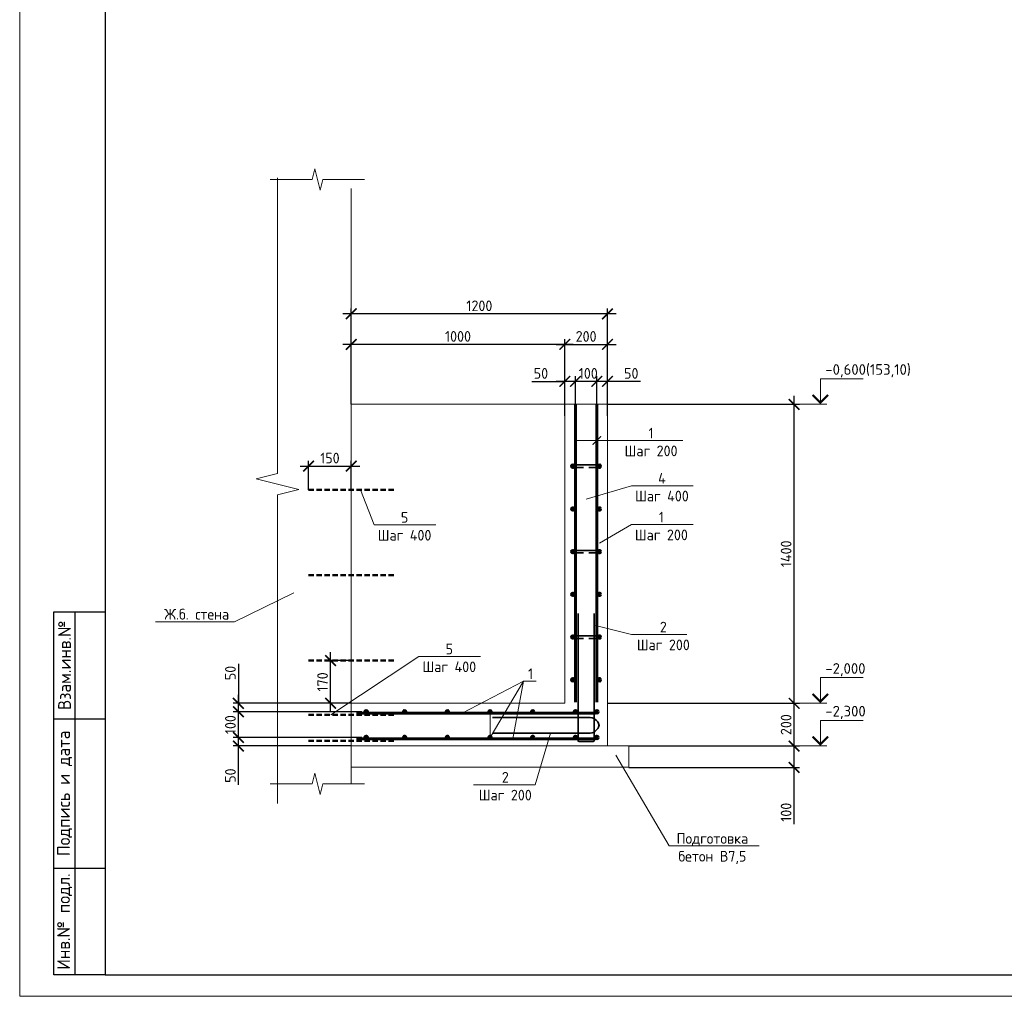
# Model space of a CAD drawing. Header units: millimetres. Extents: x 130535 to 1380046, y -231620 to 121434.
# Tile 35 of 135: x 344596 to 367653, y -7790 to 15076. Entities that reach past the tile are written whole.
import ezdxf
from ezdxf import colors
from ezdxf.entities.mleader import LeaderData, LeaderLine
from ezdxf.enums import TextEntityAlignment as Align
from ezdxf.math import Vec2, Vec3

# ---------------------------------------------------------------- set-up
doc = ezdxf.new("R2010")
doc.units = ezdxf.units.MM
doc.linetypes.add('DASHED2', pattern=[0.375, 0.25, -0.125])
doc.layers.get('DEFPOINTS').update_dxf_attribs({"lineweight": 0})
for name, color, linetype, lineweight in [('Основная 0.35', 7, 'Continuous', 35), ('Основная 0.60', 7, 'Continuous', 60), ('РАЗМЕРЫ', 7, 'Continuous', 9), ('Разрез жилая часть$0$Отметки', 7, 'Continuous', 20), ('Символы 0.20', 7, 'Continuous', 20), ('Текст', 7, 'Continuous', 25), ('Тонкая', 7, 'Continuous', 20), ('Тонкая 0.20', 7, 'Continuous', 20), ('ТОНКИЕ', 7, 'Continuous', 9)]:
    doc.layers.add(name, color=color, linetype=linetype, lineweight=lineweight)
doc.layers.add('ТОЛСТЫЕ_ОСНОВНЫЕ', color=7, linetype='Continuous')
doc.styles.add('GOST-2.304_Type-B', font='GOST_Common.ttf')
doc.styles.add('style1', font='GOST_Common.ttf', dxfattribs={"height": 500})
doc.styles.add('ГОСТ', font='isocpeur.TTF')
doc.dimstyles.new('СПДС', dxfattribs={"dimscale": 100, "dimtxt": 2.5, "dimasz": 2.5, "dimexe": 1.25, "dimexo": 0, "dimtad": 1, "dimdec": 0, "dimtxsty": 'GOST-2.304_Type-B', "dimblk": 'ARCHTICK', "dimcen": 2.5, "dimdle": 2, "dimadec": 0, "dimazin": 2, "dimtfac": 0.75, "dimtdec": 0, "dimtmove": 1, "dimatfit": 3, "dimfxl": 1, "dimtolj": 1, "dimarcsym": 1})

# ---------------------------------------------------------------- blocks, each defined once
blk = doc.blocks.new('*U1415')
at = {"layer": 'ТОЛСТЫЕ_ОСНОВНЫЕ'}
for p, q in [((8, 5), (8, 90)), ((8, 90), (20, 90)), ((13, 5), (13, 90)), ((8, 65), (20, 65)), ((8, 30), (20, 30)), ((20, 5), (8, 5))]:
    blk.add_line(p, q, dxfattribs=at)
blk.add_lwpolyline([(20, 5), (589, 5), (589, 415), (20, 415)], close=True, dxfattribs=at)
at = {"layer": 'ТОНКИЕ'}
blk.add_lwpolyline([(0, 0), (594, 0), (594, 420), (0, 420)], close=True, dxfattribs=at)
at = {"layer": 'Текст', "style": 'style1'}
for s, p in [('Взам.инв.№', (10.5, 77.5)), ('Подпись и дата', (10.5, 47.5)), ('Инв.№ подл.', (10.5, 17.5))]:
    blk.add_text(s, height=3, rotation=90, dxfattribs=at).set_placement(p, align=Align.MIDDLE)
blk = doc.blocks.new('_None')
blk = doc.blocks.new('_ArchTick')
at = {"color": 0, "linetype": 'ByBlock', "const_width": 0.15}
blk.add_lwpolyline([(-0.5, -0.5), (0.5, 0.5)], dxfattribs=at)
blk = doc.blocks.new('*D427')
at = {"layer": 'DEFPOINTS', "color": 0, "linetype": 'Continuous', "lineweight": 0, "transparency": 16777216}
for p in [(349717, -1729), (352610, -1729), (352360, -1929)]:
    blk.add_point(p, dxfattribs=at)
at = {"layer": 'РАЗМЕРЫ', "color": 0, "linetype": 'Continuous', "lineweight": -2, "transparency": 16777216}
for p, q in [((349717, -2129), (349717, -1529)), ((352610, -1729), (349592, -1729)), ((352360, -1929), (349592, -1929)), ((349717, -2836), (349717, -1929))]:
    blk.add_line(p, q, dxfattribs=at)
at = {"layer": 'РАЗМЕРЫ', "color": 0, "linetype": 'Continuous', "lineweight": -2, "transparency": 16777216, "xscale": 250, "yscale": 250, "zscale": 250}
for p, rotation in [((349717, -1729), 90), ((349717, -1929), 270)]:
    blk.add_blockref('_ArchTick', p, dxfattribs=dict(at, rotation=rotation))
at = {"layer": 'РАЗМЕРЫ', "color": 0, "linetype": 'Continuous', "lineweight": 0, "transparency": 16777216, "insert": (349530, -2623), "char_height": 250, "attachment_point": 5, "rotation": 90, "style": 'GOST-2.304_Type-B'}
blk.add_mtext('\\A1;50', dxfattribs=at)
blk = doc.blocks.new('*D428')
at = {"layer": 'DEFPOINTS', "color": 0, "linetype": 'Continuous', "lineweight": 0, "transparency": 16777216}
for p in [(349717, -1129), (352610, -1129), (352610, -1729)]:
    blk.add_point(p, dxfattribs=at)
at = {"layer": 'РАЗМЕРЫ', "color": 0, "linetype": 'Continuous', "lineweight": -2, "transparency": 16777216}
for p, q in [((352610, -1129), (349592, -1129)), ((349717, -1929), (349717, -929)), ((352610, -1729), (349592, -1729))]:
    blk.add_line(p, q, dxfattribs=at)
at = {"layer": 'РАЗМЕРЫ', "color": 0, "linetype": 'Continuous', "lineweight": -2, "transparency": 16777216, "xscale": 250, "yscale": 250, "zscale": 250}
for p, rotation in [((349717, -1129), 90), ((349717, -1729), 270)]:
    blk.add_blockref('_ArchTick', p, dxfattribs=dict(at, rotation=rotation))
at = {"layer": 'РАЗМЕРЫ', "color": 0, "linetype": 'Continuous', "lineweight": 0, "transparency": 16777216, "insert": (349530, -1429), "char_height": 250, "attachment_point": 5, "rotation": 90, "style": 'GOST-2.304_Type-B'}
blk.add_mtext('\\A1;100', dxfattribs=at)
blk = doc.blocks.new('*D418')
at = {"layer": 'DEFPOINTS', "color": 0, "linetype": 'Continuous', "lineweight": 0, "transparency": 16777216}
for p in [(349717, -929), (352360, -929), (352610, -1129)]:
    blk.add_point(p, dxfattribs=at)
at = {"layer": 'РАЗМЕРЫ', "color": 0, "linetype": 'Continuous', "lineweight": -2, "transparency": 16777216}
for p, q in [((349717, -8), (349717, -929)), ((349717, -1329), (349717, -729)), ((352360, -929), (349592, -929)), ((352610, -1129), (349592, -1129))]:
    blk.add_line(p, q, dxfattribs=at)
at = {"layer": 'РАЗМЕРЫ', "color": 0, "linetype": 'Continuous', "lineweight": -2, "transparency": 16777216, "xscale": 250, "yscale": 250, "zscale": 250}
for p, rotation in [((349717, -929), 90), ((349717, -1129), 270)]:
    blk.add_blockref('_ArchTick', p, dxfattribs=dict(at, rotation=rotation))
at = {"layer": 'РАЗМЕРЫ', "color": 0, "linetype": 'Continuous', "lineweight": 0, "transparency": 16777216, "insert": (349530, -220), "char_height": 250, "attachment_point": 5, "rotation": 90, "style": 'GOST-2.304_Type-B'}
blk.add_mtext('\\A1;50', dxfattribs=at)
blk = doc.blocks.new('*D419')
at = {"layer": 'DEFPOINTS', "color": 0, "linetype": 'Continuous', "lineweight": 0, "transparency": 16777216}
for p in [(358110, 6608), (358360, 5800), (358110, 5675)]:
    blk.add_point(p, dxfattribs=at)
at = {"layer": 'РАЗМЕРЫ', "color": 0, "linetype": 'Continuous', "lineweight": -2, "transparency": 16777216}
for p, q in [((358110, 5675), (358110, 6733)), ((358360, 5800), (358360, 6733)), ((358560, 6608), (357910, 6608)), ((359130, 6608), (358360, 6608))]:
    blk.add_line(p, q, dxfattribs=at)
at = {"layer": 'РАЗМЕРЫ', "color": 0, "linetype": 'Continuous', "lineweight": -2, "transparency": 16777216, "xscale": 250, "yscale": 250, "zscale": 250, "rotation": 180}
blk.add_blockref('_ArchTick', (358110, 6608), dxfattribs=at)
at = {"layer": 'РАЗМЕРЫ', "color": 0, "linetype": 'Continuous', "lineweight": -2, "transparency": 16777216, "xscale": 250, "yscale": 250, "zscale": 250}
blk.add_blockref('_ArchTick', (358360, 6608), dxfattribs=at)
at = {"layer": 'РАЗМЕРЫ', "color": 0, "linetype": 'Continuous', "lineweight": 0, "transparency": 16777216, "insert": (358917, 6795), "char_height": 250, "attachment_point": 5, "style": 'GOST-2.304_Type-B'}
blk.add_mtext('\\A1;50', dxfattribs=at)
blk = doc.blocks.new('*D420')
at = {"layer": 'DEFPOINTS', "color": 0, "linetype": 'Continuous', "lineweight": 0, "transparency": 16777216}
for p in [(357610, 6608), (357610, 5675), (358110, 5675)]:
    blk.add_point(p, dxfattribs=at)
at = {"layer": 'РАЗМЕРЫ', "color": 0, "linetype": 'Continuous', "lineweight": -2, "transparency": 16777216}
for p, q in [((357610, 5675), (357610, 6733)), ((358110, 5675), (358110, 6733)), ((358310, 6608), (357410, 6608))]:
    blk.add_line(p, q, dxfattribs=at)
at = {"layer": 'РАЗМЕРЫ', "color": 0, "linetype": 'Continuous', "lineweight": -2, "transparency": 16777216, "xscale": 250, "yscale": 250, "zscale": 250, "rotation": 180}
blk.add_blockref('_ArchTick', (357610, 6608), dxfattribs=at)
at = {"layer": 'РАЗМЕРЫ', "color": 0, "linetype": 'Continuous', "lineweight": -2, "transparency": 16777216, "xscale": 250, "yscale": 250, "zscale": 250}
blk.add_blockref('_ArchTick', (358110, 6608), dxfattribs=at)
at = {"layer": 'РАЗМЕРЫ', "color": 0, "linetype": 'Continuous', "lineweight": 0, "transparency": 16777216, "insert": (357910, 6795), "char_height": 250, "attachment_point": 5, "style": 'GOST-2.304_Type-B'}
blk.add_mtext('\\A1;100', dxfattribs=at)
blk = doc.blocks.new('*D421')
at = {"layer": 'DEFPOINTS', "color": 0, "linetype": 'Continuous', "lineweight": 0, "transparency": 16777216}
for p in [(357360, 6608), (357360, 5800), (357610, 5675)]:
    blk.add_point(p, dxfattribs=at)
at = {"layer": 'РАЗМЕРЫ', "color": 0, "linetype": 'Continuous', "lineweight": -2, "transparency": 16777216}
for p, q in [((357360, 5800), (357360, 6733)), ((357610, 5675), (357610, 6733)), ((356590, 6608), (357360, 6608)), ((357810, 6608), (357160, 6608))]:
    blk.add_line(p, q, dxfattribs=at)
at = {"layer": 'РАЗМЕРЫ', "color": 0, "linetype": 'Continuous', "lineweight": -2, "transparency": 16777216, "xscale": 250, "yscale": 250, "zscale": 250, "rotation": 180}
blk.add_blockref('_ArchTick', (357360, 6608), dxfattribs=at)
at = {"layer": 'РАЗМЕРЫ', "color": 0, "linetype": 'Continuous', "lineweight": -2, "transparency": 16777216, "xscale": 250, "yscale": 250, "zscale": 250}
blk.add_blockref('_ArchTick', (357610, 6608), dxfattribs=at)
at = {"layer": 'РАЗМЕРЫ', "color": 0, "linetype": 'Continuous', "lineweight": 0, "transparency": 16777216, "insert": (356802, 6795), "char_height": 250, "attachment_point": 5, "style": 'GOST-2.304_Type-B'}
blk.add_mtext('\\A1;50', dxfattribs=at)
blk = doc.blocks.new('*D422')
at = {"layer": 'DEFPOINTS', "color": 0, "linetype": 'Continuous', "lineweight": 0, "transparency": 16777216}
for p in [(358860, -1929), (362730, -1929), (358860, -2429)]:
    blk.add_point(p, dxfattribs=at)
at = {"layer": 'РАЗМЕРЫ', "color": 0, "linetype": 'Continuous', "lineweight": -2, "transparency": 16777216}
for p, q in [((362730, -2629), (362730, -1729)), ((358860, -1929), (362855, -1929)), ((358860, -2429), (362855, -2429)), ((362730, -3756), (362730, -2429))]:
    blk.add_line(p, q, dxfattribs=at)
at = {"layer": 'РАЗМЕРЫ', "color": 0, "linetype": 'Continuous', "lineweight": -2, "transparency": 16777216, "xscale": 250, "yscale": 250, "zscale": 250}
for p, rotation in [((362730, -1929), 90), ((362730, -2429), 270)]:
    blk.add_blockref('_ArchTick', p, dxfattribs=dict(at, rotation=rotation))
at = {"layer": 'РАЗМЕРЫ', "color": 0, "linetype": 'Continuous', "lineweight": 0, "transparency": 16777216, "insert": (362543, -3481), "char_height": 250, "attachment_point": 5, "rotation": 90, "style": 'GOST-2.304_Type-B'}
blk.add_mtext('\\A1;100', dxfattribs=at)
blk = doc.blocks.new('*D423')
at = {"layer": 'DEFPOINTS', "color": 0, "linetype": 'Continuous', "lineweight": 0, "transparency": 16777216}
for p in [(358360, -929), (362730, -929), (358860, -1929)]:
    blk.add_point(p, dxfattribs=at)
at = {"layer": 'РАЗМЕРЫ', "color": 0, "linetype": 'Continuous', "lineweight": -2, "transparency": 16777216}
for p, q in [((362730, -2129), (362730, -729)), ((358360, -929), (362855, -929)), ((358860, -1929), (362855, -1929))]:
    blk.add_line(p, q, dxfattribs=at)
at = {"layer": 'РАЗМЕРЫ', "color": 0, "linetype": 'Continuous', "lineweight": -2, "transparency": 16777216, "xscale": 250, "yscale": 250, "zscale": 250}
for p, rotation in [((362730, -929), 90), ((362730, -1929), 270)]:
    blk.add_blockref('_ArchTick', p, dxfattribs=dict(at, rotation=rotation))
at = {"layer": 'РАЗМЕРЫ', "color": 0, "linetype": 'Continuous', "lineweight": 0, "transparency": 16777216, "insert": (362543, -1429), "char_height": 250, "attachment_point": 5, "rotation": 90, "style": 'GOST-2.304_Type-B'}
blk.add_mtext('\\A1;200', dxfattribs=at)
blk = doc.blocks.new('*D410')
at = {"layer": 'DEFPOINTS', "color": 0, "linetype": 'Continuous', "lineweight": 0, "transparency": 16777216}
for p in [(358360, 7474), (357360, 6071), (358360, 6071)]:
    blk.add_point(p, dxfattribs=at)
at = {"layer": 'РАЗМЕРЫ', "color": 0, "linetype": 'Continuous', "lineweight": -2, "transparency": 16777216}
for p, q in [((357160, 7474), (358560, 7474)), ((357360, 6071), (357360, 7599)), ((358360, 6071), (358360, 7599))]:
    blk.add_line(p, q, dxfattribs=at)
at = {"layer": 'РАЗМЕРЫ', "color": 0, "linetype": 'Continuous', "lineweight": -2, "transparency": 16777216, "xscale": 250, "yscale": 250, "zscale": 250, "rotation": 180}
blk.add_blockref('_ArchTick', (357360, 7474), dxfattribs=at)
at = {"layer": 'РАЗМЕРЫ', "color": 0, "linetype": 'Continuous', "lineweight": -2, "transparency": 16777216, "xscale": 250, "yscale": 250, "zscale": 250}
blk.add_blockref('_ArchTick', (358360, 7474), dxfattribs=at)
at = {"layer": 'РАЗМЕРЫ', "color": 0, "linetype": 'Continuous', "lineweight": 0, "transparency": 16777216, "insert": (357860, 7661), "char_height": 250, "attachment_point": 5, "style": 'GOST-2.304_Type-B'}
blk.add_mtext('\\A1;200', dxfattribs=at)
blk = doc.blocks.new('*D411')
at = {"layer": 'DEFPOINTS', "color": 0, "linetype": 'Continuous', "lineweight": 0, "transparency": 16777216}
for p in [(352360, 7474), (352360, 6071), (357360, 6071)]:
    blk.add_point(p, dxfattribs=at)
at = {"layer": 'РАЗМЕРЫ', "color": 0, "linetype": 'Continuous', "lineweight": -2, "transparency": 16777216}
for p, q in [((357560, 7474), (352160, 7474)), ((352360, 6071), (352360, 7599)), ((357360, 6071), (357360, 7599))]:
    blk.add_line(p, q, dxfattribs=at)
at = {"layer": 'РАЗМЕРЫ', "color": 0, "linetype": 'Continuous', "lineweight": -2, "transparency": 16777216, "xscale": 250, "yscale": 250, "zscale": 250, "rotation": 180}
blk.add_blockref('_ArchTick', (352360, 7474), dxfattribs=at)
at = {"layer": 'РАЗМЕРЫ', "color": 0, "linetype": 'Continuous', "lineweight": -2, "transparency": 16777216, "xscale": 250, "yscale": 250, "zscale": 250}
blk.add_blockref('_ArchTick', (357360, 7474), dxfattribs=at)
at = {"layer": 'РАЗМЕРЫ', "color": 0, "linetype": 'Continuous', "lineweight": 0, "transparency": 16777216, "insert": (354860, 7661), "char_height": 250, "attachment_point": 5, "style": 'GOST-2.304_Type-B'}
blk.add_mtext('\\A1;1000', dxfattribs=at)
blk = doc.blocks.new('*D412')
at = {"layer": 'DEFPOINTS', "color": 0, "linetype": 'Continuous', "lineweight": 0, "transparency": 16777216}
for p in [(358360, 6071), (362730, 6071), (362479, -929)]:
    blk.add_point(p, dxfattribs=at)
at = {"layer": 'РАЗМЕРЫ', "color": 0, "linetype": 'Continuous', "lineweight": -2, "transparency": 16777216}
for p, q in [((362730, -1129), (362730, 6271)), ((358360, 6071), (362855, 6071)), ((362479, -929), (362855, -929))]:
    blk.add_line(p, q, dxfattribs=at)
at = {"layer": 'РАЗМЕРЫ', "color": 0, "linetype": 'Continuous', "lineweight": -2, "transparency": 16777216, "xscale": 250, "yscale": 250, "zscale": 250}
for p, rotation in [((362730, 6071), 90), ((362730, -929), 270)]:
    blk.add_blockref('_ArchTick', p, dxfattribs=dict(at, rotation=rotation))
at = {"layer": 'РАЗМЕРЫ', "color": 0, "linetype": 'Continuous', "lineweight": 0, "transparency": 16777216, "insert": (362543, 2571), "char_height": 250, "attachment_point": 5, "rotation": 90, "style": 'GOST-2.304_Type-B'}
blk.add_mtext('\\A1;1400', dxfattribs=at)
blk = doc.blocks.new('*D400')
at = {"layer": 'DEFPOINTS', "color": 0, "linetype": 'Continuous', "lineweight": 0, "transparency": 16777216}
for p in [(352360, 8189), (352360, 6071), (358360, 6071)]:
    blk.add_point(p, dxfattribs=at)
at = {"layer": 'РАЗМЕРЫ', "color": 0, "linetype": 'Continuous', "lineweight": -2, "transparency": 16777216}
for p, q in [((352360, 6071), (352360, 8314)), ((358360, 6071), (358360, 8314)), ((358560, 8189), (352160, 8189))]:
    blk.add_line(p, q, dxfattribs=at)
at = {"layer": 'РАЗМЕРЫ', "color": 0, "linetype": 'Continuous', "lineweight": -2, "transparency": 16777216, "xscale": 250, "yscale": 250, "zscale": 250, "rotation": 180}
blk.add_blockref('_ArchTick', (352360, 8189), dxfattribs=at)
at = {"layer": 'РАЗМЕРЫ', "color": 0, "linetype": 'Continuous', "lineweight": -2, "transparency": 16777216, "xscale": 250, "yscale": 250, "zscale": 250}
blk.add_blockref('_ArchTick', (358360, 8189), dxfattribs=at)
at = {"layer": 'РАЗМЕРЫ', "color": 0, "linetype": 'Continuous', "lineweight": 0, "transparency": 16777216, "insert": (355360, 8377), "char_height": 250, "attachment_point": 5, "style": 'GOST-2.304_Type-B'}
blk.add_mtext('\\A1;1200', dxfattribs=at)
blk = doc.blocks.new('*D454')
at = {"layer": 'DEFPOINTS', "color": 0, "linetype": 'Continuous', "lineweight": 0, "transparency": 16777216}
for p in [(352360, 4625), (351360, 4071), (352360, 4071)]:
    blk.add_point(p, dxfattribs=at)
at = {"layer": 'РАЗМЕРЫ', "color": 0, "linetype": 'Continuous', "lineweight": -2, "transparency": 16777216}
for p, q in [((351160, 4625), (352560, 4625)), ((351360, 4071), (351360, 4750)), ((352360, 4071), (352360, 4750))]:
    blk.add_line(p, q, dxfattribs=at)
at = {"layer": 'РАЗМЕРЫ', "color": 0, "linetype": 'Continuous', "lineweight": -2, "transparency": 16777216, "xscale": 250, "yscale": 250, "zscale": 250, "rotation": 180}
blk.add_blockref('_ArchTick', (351360, 4625), dxfattribs=at)
at = {"layer": 'РАЗМЕРЫ', "color": 0, "linetype": 'Continuous', "lineweight": -2, "transparency": 16777216, "xscale": 250, "yscale": 250, "zscale": 250}
blk.add_blockref('_ArchTick', (352360, 4625), dxfattribs=at)
at = {"layer": 'РАЗМЕРЫ', "color": 0, "linetype": 'Continuous', "lineweight": 0, "transparency": 16777216, "insert": (351860, 4812), "char_height": 250, "attachment_point": 5, "style": 'GOST-2.304_Type-B'}
blk.add_mtext('\\A1;150', dxfattribs=at)
blk = doc.blocks.new('*D523')
at = {"layer": 'DEFPOINTS', "color": 0, "linetype": 'Continuous', "lineweight": 0, "transparency": 16777216}
for p in [(351875, 71), (352287, 71), (352287, -929)]:
    blk.add_point(p, dxfattribs=at)
at = {"layer": 'РАЗМЕРЫ', "color": 0, "linetype": 'Continuous', "lineweight": -2, "transparency": 16777216}
for p, q in [((351875, -1129), (351875, 271)), ((352287, 71), (351750, 71)), ((352287, -929), (351750, -929))]:
    blk.add_line(p, q, dxfattribs=at)
at = {"layer": 'РАЗМЕРЫ', "color": 0, "linetype": 'Continuous', "lineweight": -2, "transparency": 16777216, "xscale": 250, "yscale": 250, "zscale": 250}
for p, rotation in [((351875, 71), 90), ((351875, -929), 270)]:
    blk.add_blockref('_ArchTick', p, dxfattribs=dict(at, rotation=rotation))
at = {"layer": 'РАЗМЕРЫ', "color": 0, "linetype": 'Continuous', "lineweight": 0, "transparency": 16777216, "insert": (351688, -429), "char_height": 250, "attachment_point": 5, "rotation": 90, "style": 'GOST-2.304_Type-B'}
blk.add_mtext('\\A1;170', dxfattribs=at)

msp = doc.modelspace()

# ---------------------------------------------------------------- linework, layer by layer
at = {"linetype": 'DASHED2', "lineweight": 50, "ltscale": 500}
for p, q in [((351360.3, 4071.3), (353360.3, 4071.3)), ((351360.3, 2071.3), (353360.3, 2071.3)), ((351360.3, 71.3), (353360.3, 71.3)), ((351360.3, -1198.8), (353360.3, -1198.8)), ((351360.3, -1808.8), (353360.3, -1808.8))]:
    msp.add_line(p, q, dxfattribs=at)
at = {"linetype": 'ByBlock', "lineweight": 20, "ltscale": 0.5}
msp.add_lwpolyline([(350633.5, 11373.7), (350633.5, 4448.7), (350133.5, 4323.7), (351133.5, 4073.7), (350633.5, 3948.7), (350633.5, -3276.3)], dxfattribs=at)
at = {"layer": 'Основная 0.35'}
for p, q in [((358170.3, 4651.2), (357550.3, 4651.2)), ((357550.3, 4591.2), (357800.3, 4591.2)), ((358170.3, 4591.2), (357920.3, 4591.2)), ((358170.3, 2651.2), (357550.3, 2651.2)), ((357550.3, 2591.2), (357800.3, 2591.2)), ((358170.3, 2591.2), (357920.3, 2591.2)), ((357670.3, -1800.8), (357670.3, 1174.2)), ((358050.3, -1800.8), (358050.3, 1174.2)), ((358170.3, 651.2), (357550.3, 651.2)), ((357550.3, 591.2), (357800.3, 591.2)), ((358170.3, 591.2), (357920.3, 591.2)), ((355664.7, -1264.5), (357914.7, -1264.5)), ((355664.7, -1625.1), (357914.7, -1625.1)), ((357695.3, -1825.8), (358025.3, -1825.8))]:
    msp.add_line(p, q, dxfattribs=at)
for centre, radius, start, end in [((357550.3, 4621.2), 30, 90, 270), ((358170.3, 4621.2), 30, 270, 90), ((357550.3, 2621.2), 30, 90, 270), ((358170.3, 2621.2), 30, 270, 90), ((357550.3, 621.2), 30, 90, 270), ((358170.3, 621.2), 30, 270, 90), ((357937.3, -1496.5), 233.1, 12.58776, 95.55165), ((357937.3, -1393.1), 233.1, 264.44835, 347.41224), ((357695.3, -1800.8), 25, 180, 270), ((358025.3, -1800.8), 25, 270, 0)]:
    msp.add_arc(centre, radius, start, end, dxfattribs=at)
at = {"layer": 'Основная 0.60'}
for p, q in [((357610.3, -903.8), (357610.3, 6071.2)), ((358110.3, -903.8), (358110.3, 6071.2)), ((358076.6, -1158.8), (352485.3, -1158.8)), ((358076.6, -1758.8), (352485.3, -1758.8))]:
    msp.add_line(p, q, dxfattribs=at)
for centre in [(357550.3, 4621.2), (358170.3, 4621.2), (357550.3, 3621.2), (358170.3, 3621.2), (357550.3, 2621.2), (358170.3, 2621.2), (357550.3, 1621.2), (358170.3, 1621.2), (357550.3, 621.2), (358170.3, 621.2), (357550.3, -378.8), (358170.3, -378.8), (352710.3, -1128.8), (353610.3, -1128.8), (354610.3, -1128.8), (355610.3, -1128.8), (356610.3, -1128.8), (357610.3, -1128.8), (358110.3, -1128.8), (352710.3, -1728.8), (353610.3, -1728.8), (354610.3, -1728.8), (355610.3, -1728.8), (356610.3, -1728.8), (357610.3, -1728.8), (358110.3, -1728.8)]:
    msp.add_circle(centre, 30, dxfattribs=at)
at = {"layer": 'РАЗМЕРЫ', "linetype": 'Continuous', "lineweight": 0}
for p, q in [((356391.9, -412.9), (354960.2, -1158.8)), ((356391.9, -412.9), (356142.3, -1758.8)), ((350633.5, -928.8), (352360.3, -928.8))]:
    msp.add_line(p, q, dxfattribs=at)
at = {"layer": 'Символы 0.20', "color": 1, "linetype": 'Continuous', "lineweight": 20, "ltscale": 100}
for p, q in [((363345.3, 6671.2), (364345.3, 6671.2)), ((362479.2, 6071.2), (363345.3, 6071.2)), ((363345.3, -328.8), (364345.3, -328.8)), ((362479.2, -928.8), (363345.3, -928.8)), ((363345.3, -1328.8), (364345.3, -1328.8)), ((362479.2, -1928.8), (363345.3, -1928.8))]:
    msp.add_line(p, q, dxfattribs=at)
at = {"layer": 'Символы 0.20', "color": 1, "linetype": 'Continuous', "lineweight": 20, "ltscale": 10000}
for p, q in [((363495.3, 6071.2), (363195.3, 6071.2)), ((363495.3, -928.8), (363195.3, -928.8)), ((363495.3, -1928.8), (363195.3, -1928.8))]:
    msp.add_line(p, q, dxfattribs=at)
at = {"layer": 'Символы 0.20'}
msp.add_line((358921, 679.9), (359021, 679.9), dxfattribs=at)
at = {"layer": 'Символы 0.20', "color": 1, "linetype": 'Continuous', "lineweight": 20, "ltscale": 10000}
for points in [[(363345.3, 6071.2), (363345.3, 6671.2)], [(363345.3, -928.8), (363345.3, -328.8)], [(363345.3, -1928.8), (363345.3, -1328.8)]]:
    msp.add_lwpolyline(points, dxfattribs=at)
at = {"layer": 'Символы 0.20', "color": 1, "linetype": 'Continuous', "lineweight": 20, "ltscale": 10000, "const_width": 50}
for points in [[(363162.9, 6288.9), (363345.3, 6106.6), (363527.6, 6288.9)], [(363162.9, -711.1), (363345.3, -893.4), (363527.6, -711.1)], [(363162.9, -1711.1), (363345.3, -1893.4), (363527.6, -1711.1)]]:
    msp.add_lwpolyline(points, dxfattribs=at)
at = {"layer": 'Символы 0.20'}
for points in [[(358050.3, 897.6), (358921, 679.9)], [(359021, 679.9), (360215.6, 679.9)]]:
    msp.add_lwpolyline(points, dxfattribs=at)
at = {"layer": 'Тонкая'}
for points in [[(350464.7, 11335), (350614.7, 11335), (351444.3, 11335), (351506.8, 11585), (351631.8, 11085), (351694.3, 11335), (352523.8, 11335), (352673.8, 11335)], [(350464.7, -2817.4), (350614.7, -2817.4), (351444.3, -2817.4), (351506.8, -2567.4), (351631.8, -3067.4), (351694.3, -2817.4), (352523.8, -2817.4), (352673.8, -2817.4)]]:
    msp.add_lwpolyline(points, dxfattribs=at)
at = {"layer": 'Тонкая 0.20'}
for p, q in [((352360.3, 11123.7), (352360.3, -2817.4)), ((357360.3, 6071.2), (352360.3, 6071.2)), ((357360.3, 6071.2), (358360.3, 6071.2)), ((357360.3, -903.8), (357360.3, 6071.2)), ((358360.3, 6071.2), (358360.3, -903.8)), ((357360.3, -928.8), (357360.3, 5235.8)), ((358360.3, 5235.8), (358360.3, -1928.8)), ((352360.3, -1928.8), (352360.3, -928.8)), ((352360.3, -928.8), (357360.3, -928.8)), ((358860.3, -1928.8), (352360.3, -1928.8)), ((358860.3, -1928.8), (358860.3, -2428.8)), ((359860.3, -1928.8), (360360.3, -1928.8)), ((358860.3, -2428.8), (352360.3, -2428.8))]:
    msp.add_line(p, q, dxfattribs=at)

# ---------------------------------------------------------------- block references
at = {"xscale": 100, "yscale": 100, "zscale": 100}
msp.add_blockref('*U1415', (344595.6, -7790.1), dxfattribs=at)

# ---------------------------------------------------------------- texts
at = {"layer": 'Разрез жилая часть$0$Отметки', "linetype": 'Continuous', "lineweight": 25, "ltscale": 100, "style": 'ГОСТ'}
for s, p in [('-0,600(153,10)', (363462.8, 6761.2)), ('-2,000', (363462.8, -238.8)), ('-2,300', (363462.8, -1238.8))]:
    msp.add_text(s, height=250, dxfattribs=at).set_placement(p)
at = {"layer": 'Символы 0.20', "insert": (359668.1, 979.9), "char_height": 250, "attachment_point": 2, "style": 'GOST-2.304_Type-B'}
msp.add_mtext('2\\PШаг 200', dxfattribs=at)

# ---------------------------------------------------------------- dimensions: what is measured, and where the dimension line sits
at = {"layer": 'РАЗМЕРЫ', "color": 3, "linetype": 'Continuous', "lineweight": 0}
for base, p1, p2, picture, middle in [((352360.3, 8189), (358360.3, 6071.2), (352360.3, 6071.2), '*D400', (355360.3, 8376.5)), ((352360.3, 7473.7), (357360.3, 6071.2), (352360.3, 6071.2), '*D411', (354860.3, 7661.2)), ((358360.3, 7473.7), (357360.3, 6071.2), (358360.3, 6071.2), '*D410', (357860.3, 7661.2))]:
    dim = msp.add_linear_dim(base=base, p1=p1, p2=p2, dimstyle='СПДС', override={"dimlfac": 0.2}, dxfattribs=at)
    dim.commit()
    dim.dimension.update_dxf_attribs({"geometry": picture, "text_midpoint": middle})
for base, p1, p2, angle, picture, middle in [((357360.3, 6607.8), (357610.3, 5675.3), (357360.3, 5800.3), 180, '*D421', (356802.2, 6576.9)), ((357610.3, 6607.8), (358110.3, 5675.3), (357610.3, 5675.3), 180, '*D420', (357910.3, 6607.8)), ((358110.3, 6607.8), (358360.3, 5800.3), (358110.3, 5675.3), 180, '*D419', (358917.1, 6577.8)), ((362730.1, -1928.8), (358860.3, -2428.8), (358860.3, -1928.8), 90, '*D422', (362974.1, -3481.1))]:
    dim = msp.add_linear_dim(base=base, p1=p1, p2=p2, angle=angle, dimstyle='СПДС', override={"dimlfac": 0.2}, dxfattribs=at)
    dim.commit()
    dim.dimension.update_dxf_attribs({"geometry": picture, "text_midpoint": middle, "dimtype": 160})
for base, p1, p2, picture, middle in [((362730.1, 6071.2), (362479.2, -928.8), (358360.3, 6071.2), '*D412', (362542.6, 2571.2)), ((362730.1, -928.8), (358860.3, -1928.8), (358360.3, -928.8), '*D423', (362542.6, -1428.8))]:
    dim = msp.add_linear_dim(base=base, p1=p1, p2=p2, angle=90, dimstyle='СПДС', override={"dimlfac": 0.2}, dxfattribs=at)
    dim.commit()
    dim.dimension.update_dxf_attribs({"geometry": picture, "text_midpoint": middle})
at = {"layer": 'РАЗМЕРЫ', "linetype": 'Continuous', "lineweight": 0}
dim = msp.add_linear_dim(base=(352360.3, 4624.9), p1=(351360.3, 4071.3), p2=(352360.3, 4071.3), text='150', dimstyle='СПДС', dxfattribs=at)
dim.commit()
dim.dimension.update_dxf_attribs({"geometry": '*D454', "text_midpoint": (351860.3, 4812.4)})
at = {"layer": 'РАЗМЕРЫ', "color": 3, "linetype": 'Continuous', "lineweight": 0}
for base, p1, p2, text, picture, middle in [((351875.2, 71.3), (352286.7, -928.8), (352286.7, 71.3), '170', '*D523', (351687.7, -428.7)), ((349717.2, -1128.8), (352610.3, -1728.8), (352610.3, -1128.8), '100', '*D428', (349529.7, -1428.8))]:
    dim = msp.add_linear_dim(base=base, p1=p1, p2=p2, angle=90, text=text, dimstyle='СПДС', override={"dimlfac": 0.2}, dxfattribs=at)
    dim.commit()
    dim.dimension.update_dxf_attribs({"geometry": picture, "text_midpoint": middle})
for base, p1, p2, picture, middle in [((349717.2, -928.8), (352610.3, -1128.8), (352360.3, -928.8), '*D418', (349698.4, -220.3)), ((349717.2, -1728.8), (352360.3, -1928.8), (352610.3, -1728.8), '*D427', (349768.8, -2623.4))]:
    dim = msp.add_linear_dim(base=base, p1=p1, p2=p2, angle=90, text='50', dimstyle='СПДС', override={"dimlfac": 0.2}, dxfattribs=at)
    dim.commit()
    dim.dimension.update_dxf_attribs({"geometry": picture, "text_midpoint": middle, "dimtype": 160})

# ---------------------------------------------------------------- leaders
at = {"layer": 'Символы 0.20'}
ml = msp.add_multileader_mtext('Standard', dxfattribs=at)
ml.set_content('1\\PШаг 200', color=256, style='GOST-2.304_Type-B')
ml.set_leader_properties(color=256, linetype='ByLayer', lineweight=-1)
ml.set_arrow_properties(name='ARCHTICK')
ml.build(insert=Vec2(0, 0))
ml.multileader.update_dxf_attribs({"text_left_attachment_type": 6, "text_right_attachment_type": 6, "dogleg_length": 1, "arrow_head_size": 200, "scale": 20})
ctx = ml.context
ctx.base_point, ctx.scale, ctx.char_height, ctx.arrow_head_size, ctx.landing_gap_size, ctx.plane_origin = Vec3(358779.2, 5221.5), 20, 250, 200, 9, Vec3(355110.3, 5521.5)
ctx.left_attachment, ctx.right_attachment, ctx.text_align_type = 6, 6, 1
notes = []
notes.append((ctx, [(1, (1, 1, 0), (358679.2, 5221.5), (1, 0), 100, [(1, [(358110.3, 5221.5), (357610.3, 5221.5)], 0, [])])]))
ctx.mtext.insert, ctx.mtext.alignment, ctx.mtext.flow_direction = Vec3(359381, 5521.5), 2, 5
ml = msp.add_multileader_mtext('Standard', dxfattribs=at)
ml.set_content('4\\PШаг 400', color=256, style='GOST-2.304_Type-B')
ml.set_leader_properties(color=256, linetype='ByLayer', lineweight=-1)
ml.set_arrow_properties(name='NONE')
ml.build(insert=Vec2(0, 0))
ml.multileader.update_dxf_attribs({"text_left_attachment_type": 6, "text_right_attachment_type": 6, "dogleg_length": 1, "arrow_head_size": 18, "scale": 20})
ctx = ml.context
ctx.base_point, ctx.scale, ctx.char_height, ctx.arrow_head_size, ctx.landing_gap_size, ctx.plane_origin = Vec3(359021, 4164.8), 20, 250, 18, 9, Vec3(355170.3, 411.4)
ctx.left_attachment, ctx.right_attachment, ctx.text_align_type = 6, 6, 1
notes.append((ctx, [(0, (1, 1, 0), (358921, 4164.8), (1, 0), 100, [(0, [(357860.3, 3851.2)], 0, [])])]))
ctx.mtext.insert, ctx.mtext.alignment, ctx.mtext.flow_direction = Vec3(359635.3, 4464.8), 2, 5
ml = msp.add_multileader_mtext('Standard', dxfattribs=at)
ml.set_content('5\\PШаг 400', color=256, style='GOST-2.304_Type-B')
ml.set_leader_properties(color=256, linetype='ByLayer', lineweight=-1)
ml.set_arrow_properties(name='NONE')
ml.build(insert=Vec2(0, 0))
ml.multileader.update_dxf_attribs({"text_left_attachment_type": 6, "text_right_attachment_type": 6, "dogleg_length": 1, "arrow_head_size": 18, "scale": 20})
ctx = ml.context
ctx.base_point, ctx.scale, ctx.char_height, ctx.arrow_head_size, ctx.landing_gap_size, ctx.plane_origin = Vec3(352993.7, 3246.7), 20, 250, 18, 9, Vec3(352143, 3371.3)
ctx.left_attachment, ctx.right_attachment, ctx.text_align_type = 6, 6, 1
notes.append((ctx, [(0, (1, 1, 0), (352893.7, 3246.7), (1, 0), 100, [(0, [(352577.9, 4071.3)], 0, [])])]))
ctx.mtext.insert, ctx.mtext.alignment, ctx.mtext.flow_direction = Vec3(353608, 3546.7), 2, 5
ml = msp.add_multileader_mtext('Standard', dxfattribs=at)
ml.set_content('1\\PШаг 200', color=256, style='GOST-2.304_Type-B')
ml.set_leader_properties(color=256, linetype='ByLayer', lineweight=-1)
ml.set_arrow_properties(name='NONE')
ml.build(insert=Vec2(0, 0))
ml.multileader.update_dxf_attribs({"text_left_attachment_type": 6, "text_right_attachment_type": 6, "dogleg_length": 1, "arrow_head_size": 18, "scale": 20})
ctx = ml.context
ctx.base_point, ctx.scale, ctx.char_height, ctx.arrow_head_size, ctx.landing_gap_size, ctx.plane_origin = Vec3(359021, 3254.6), 20, 250, 18, 9, Vec3(355170.3, 3121.2)
ctx.left_attachment, ctx.right_attachment, ctx.text_align_type = 6, 6, 1
notes.append((ctx, [(0, (1, 1, 0), (358921, 3254.6), (1, 0), 100, [(0, [(358170.3, 2821.2)], 0, [])])]))
ctx.mtext.insert, ctx.mtext.alignment, ctx.mtext.flow_direction = Vec3(359622.8, 3554.6), 2, 5
ml = msp.add_multileader_mtext('Standard', dxfattribs=at)
ml.set_content('Ж.б. стена', color=256, style='GOST-2.304_Type-B')
ml.set_leader_properties(color=256, linetype='ByLayer', lineweight=-1)
ml.set_arrow_properties(name='NONE')
ml.build(insert=Vec2(0, 0))
ml.multileader.update_dxf_attribs({"text_left_attachment_type": 6, "text_right_attachment_type": 6, "dogleg_length": 1, "arrow_head_size": 18, "scale": 20})
ctx = ml.context
ctx.base_point, ctx.scale, ctx.char_height, ctx.arrow_head_size, ctx.landing_gap_size, ctx.plane_origin = Vec3(347971.9, 980.8), 20, 250, 18, 9, Vec3(350004.5, 673.1)
ctx.left_attachment, ctx.right_attachment = 6, 6
notes.append((ctx, [(0, (1, 1, 0), (349625.5, 980.8), (-1, 0), 100, [(0, [(351015.2, 1658.5)], 0, [])])]))
ctx.mtext.insert, ctx.mtext.flow_direction = Vec3(347980.9, 1280.8), 5
ml = msp.add_multileader_mtext('Standard', dxfattribs=at)
ml.set_content('5\\PШаг 400', color=256, style='GOST-2.304_Type-B')
ml.set_leader_properties(color=256, linetype='ByLayer', lineweight=-1)
ml.set_arrow_properties(name='NONE')
ml.build(insert=Vec2(0, 0))
ml.multileader.update_dxf_attribs({"text_left_attachment_type": 6, "text_right_attachment_type": 6, "dogleg_length": 1, "arrow_head_size": 18, "scale": 20})
ctx = ml.context
ctx.base_point, ctx.scale, ctx.char_height, ctx.arrow_head_size, ctx.landing_gap_size, ctx.plane_origin = Vec3(354042.1, 166.5), 20, 250, 18, 9, Vec3(353191.4, 291.1)
ctx.left_attachment, ctx.right_attachment, ctx.text_align_type = 6, 6, 1
notes.append((ctx, [(0, (1, 1, 0), (353942.1, 166.5), (1, 0), 100, [(0, [(351878.7, -1198.8)], 0, [])])]))
ctx.mtext.insert, ctx.mtext.alignment, ctx.mtext.flow_direction = Vec3(354656.4, 466.5), 2, 5
ml = msp.add_multileader_mtext('Standard', dxfattribs=at)
ml.set_content('1', color=256, style='GOST-2.304_Type-B')
ml.set_leader_properties(color=256, linetype='ByLayer', lineweight=-1)
ml.set_arrow_properties(name='NONE')
ml.build(insert=Vec2(0, 0))
ml.multileader.update_dxf_attribs({"text_left_attachment_type": 6, "text_right_attachment_type": 6, "dogleg_length": 1, "arrow_head_size": 18, "scale": 20})
ctx = ml.context
ctx.base_point, ctx.scale, ctx.char_height, ctx.arrow_head_size, ctx.landing_gap_size, ctx.plane_origin = Vec3(356491.9, -412.9), 20, 250, 18, 9, Vec3(355743.6, 3741.2)
ctx.left_attachment, ctx.right_attachment = 6, 6
notes.append((ctx, [(0, (1, 1, 0), (356391.9, -412.9), (1, 0), 100, [(1, [(355610.3, -1128.8), (355610.3, -1728.8)], 0, [])])]))
ctx.mtext.insert, ctx.mtext.width, ctx.mtext.flow_direction = Vec3(356500.9, -112.9), 28.429, 5
ml = msp.add_multileader_mtext('Standard', dxfattribs=at)
ml.set_content('2\\PШаг 200', color=256, style='GOST-2.304_Type-B')
ml.set_leader_properties(color=256, linetype='ByLayer', lineweight=-1)
ml.set_arrow_properties(name='NONE')
ml.build(insert=Vec2(0, 0))
ml.multileader.update_dxf_attribs({"text_left_attachment_type": 6, "text_right_attachment_type": 6, "dogleg_length": 1, "arrow_head_size": 18, "scale": 20})
ctx = ml.context
ctx.base_point, ctx.scale, ctx.char_height, ctx.arrow_head_size, ctx.landing_gap_size, ctx.plane_origin = Vec3(355365.5, -2837.4), 20, 250, 18, 9, Vec3(350275.9, 1495.8)
ctx.left_attachment, ctx.right_attachment, ctx.text_align_type = 6, 6, 1
notes.append((ctx, [(1, (1, 1, 0), (356669.1, -2837.4), (-1, 0), 100, [(0, [(357022.2, -1625.1)], 0, [])])]))
ctx.mtext.insert, ctx.mtext.alignment, ctx.mtext.flow_direction = Vec3(355967.3, -2537.4), 2, 5
ml = msp.add_multileader_mtext('Standard', dxfattribs=at)
ml.set_content('Подготовка\\Pбетон В7,5', color=256, style='GOST-2.304_Type-B')
ml.set_leader_properties(color=256, linetype='ByLayer', lineweight=-1)
ml.set_arrow_properties(name='NONE')
ml.build(insert=Vec2(0, 0))
ml.multileader.update_dxf_attribs({"text_left_attachment_type": 6, "text_right_attachment_type": 6, "dogleg_length": 1, "arrow_head_size": 18, "scale": 20})
ctx = ml.context
ctx.base_point, ctx.scale, ctx.char_height, ctx.arrow_head_size, ctx.landing_gap_size, ctx.plane_origin = Vec3(359908, -4269.3), 20, 250, 18, 9, Vec3(358569.2, -447.3)
ctx.left_attachment, ctx.right_attachment, ctx.text_align_type = 6, 6, 1
notes.append((ctx, [(1, (1, 1, 0), (359808, -4269.3), (1, 0), 100, [(0, [(358555.9, -2146)], 0, [])])]))
ctx.mtext.insert, ctx.mtext.alignment, ctx.mtext.flow_direction = Vec3(360817, -3969.3), 2, 5
for ctx, leaders in notes:
    for number, flags, end, landing, length, lines in leaders:
        leader = LeaderData()
        leader.index, (leader.has_last_leader_line, leader.has_dogleg_vector, leader.attachment_direction) = number, flags
        leader.last_leader_point, leader.dogleg_vector, leader.dogleg_length = Vec3(end), Vec3(landing), length
        for number, points, colour, breaks in lines:
            line = LeaderLine()
            line.index, line.vertices, line.color, line.breaks = number, Vec3.list(points), colors.encode_raw_color(colour), breaks
            leader.lines.append(line)
        ctx.leaders.append(leader)

doc.saveas('drawing.dxf')
